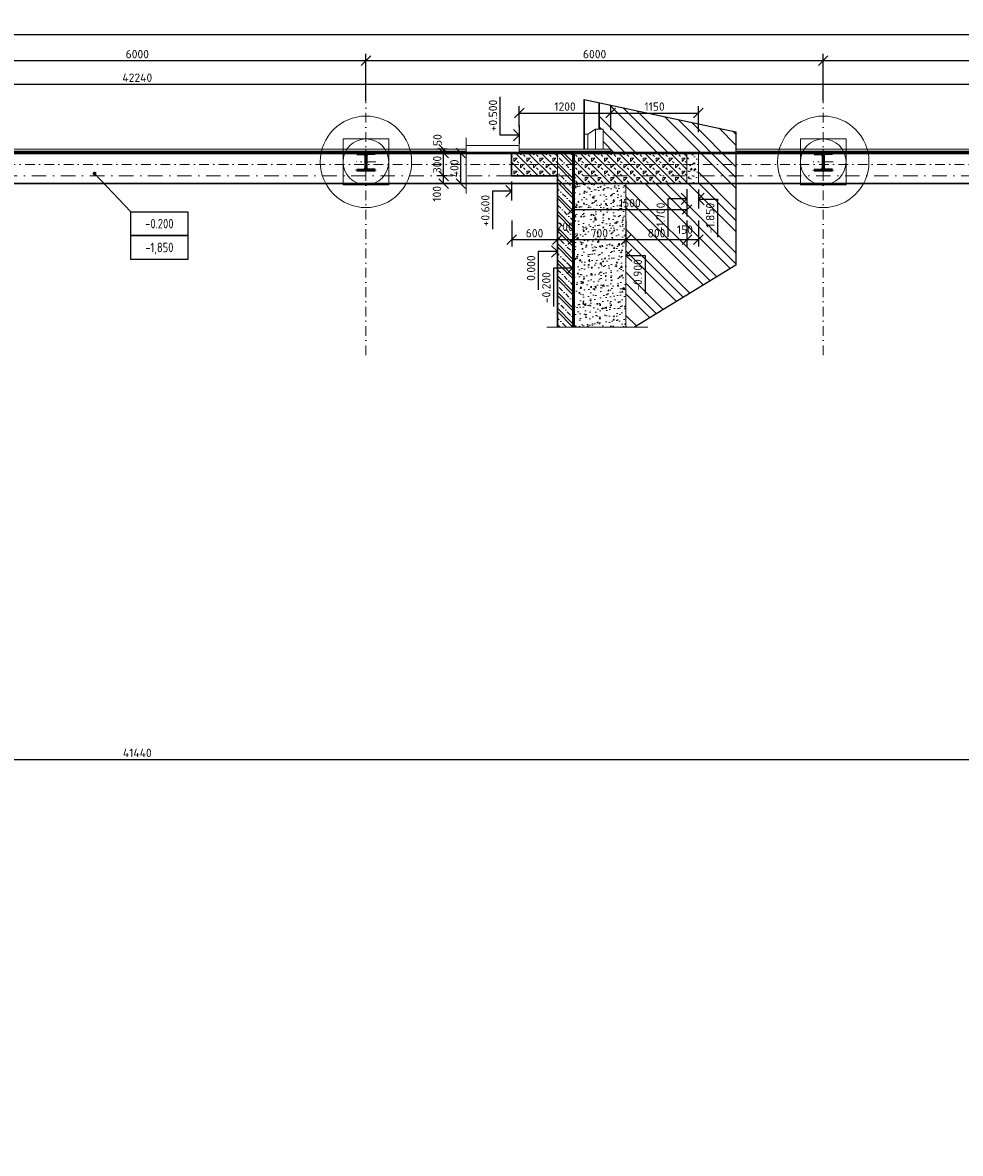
# Model space of a CAD drawing. Header units: millimetres. Extents: x -118752 to 407724, y -73278 to 155058.
# Tile 219 of 256: x 208252 to 220557, y -29450 to -14621. Entities that reach past the tile are written whole.
import ezdxf
from ezdxf.enums import TextEntityAlignment as Align

# ---------------------------------------------------------------- set-up
doc = ezdxf.new("R2010")
doc.units = ezdxf.units.MM
doc.header["$LTSCALE"] = 10
doc.linetypes.add('DASHDOT', pattern=[25.4, 12.7, -6.35, 0, -6.35])
doc.linetypes.add('IZOLACE_VODOTESNA_0.5', pattern=[30, 15, -15])
for name, color, linetype, lineweight in [('CKIZOLACE', 1, 'Continuous', 18), ('CKKOTY', 3, 'Continuous', 25), ('CKKOTY_VYS', 3, 'Continuous', 25), ('CKRASTR', 7, 'DASHDOT', 15), ('CKSTENY_REZ', 6, 'Continuous', 50), ('CSPROFILY_OSY', 1, 'DASHDOT', 18), ('CSPROFILY_REZY', 4, 'Continuous', 50), ('srafy', 7, 'Continuous', 18), ('zaklady tence', 2, 'Continuous', 15), ('základy', 5, 'Continuous', 30)]:
    doc.layers.add(name, color=color, linetype=linetype, lineweight=lineweight)
doc.styles.get("Standard").update_dxf_attribs({"font": 'isocpeur.ttf'})
doc.linetypes.add('IZOLACE_PROTIOTRESOVA', pattern='A,0.001,[219,CADKON.SHX,S=1,R=0,X=0,Y=0],-1,[219,CADKON.SHX,S=1,R=180,X=1,Y=0],-1', length=2.001)
doc.linetypes.add('PRERUSENI', pattern='A,60,[100,CADKON.SHX,S=2.5,R=0,X=0,Y=0],-10', length=70)
doc.dimstyles.new('CADKON', dxfattribs={"dimscale": 50, "dimtxt": 2.2, "dimasz": 2.5, "dimexe": 1.8, "dimexo": 5, "dimgap": 0.6, "dimtad": 1, "dimrnd": 1, "dimtxsty": 'Standard', "dimblk1": 'OBLIQUE', "dimblk2": 'OBLIQUE', "dimsah": 1, "dimcen": 2.5, "dimadec": 1, "dimazin": 2, "dimtfac": 1, "dimtdec": 4, "dimtix": 1, "dimtmove": 2, "dimatfit": 3, "dimldrblk": 'OPEN30', "dimfxl": 5, "dimfxlon": 1, "dimtolj": 1, "dimarcsym": 0})

# ---------------------------------------------------------------- blocks, each defined once
blk = doc.blocks.new('_OBLIQUE')
at = {"color": 0, "linetype": 'ByBlock'}
blk.add_line((-0.5, -0.5), (0.5, 0.5), dxfattribs=at)
blk = doc.blocks.new('*D8343')
at = {"layer": 'CKKOTY', "color": 0, "lineweight": -2}
for p, q in [((230477, -23012), (230477, -24373)), ((189037, -23732), (189037, -24373)), ((189037, -24283), (230477, -24283))]:
    blk.add_line(p, q, dxfattribs=at)
at = {"layer": 'Defpoints', "color": 0}
for p in [(230477, -22512), (189037, -23232), (230477, -24283)]:
    blk.add_point(p, dxfattribs=at)
at = {"layer": 'CKKOTY', "color": 0, "lineweight": -2, "xscale": 125, "yscale": 125, "zscale": 125, "rotation": 180}
blk.add_blockref('_OBLIQUE', (189037, -24283), dxfattribs=at)
at = {"layer": 'CKKOTY', "color": 0, "lineweight": -2, "xscale": 125, "yscale": 125, "zscale": 125}
blk.add_blockref('_OBLIQUE', (230477, -24283), dxfattribs=at)
at = {"layer": 'CKKOTY', "color": 0, "insert": (209757, -24198), "char_height": 110, "attachment_point": 5}
blk.add_mtext('\\A1;41440', dxfattribs=at)
blk = doc.blocks.new('_Open30')
at = {"color": 0, "lineweight": -2}
for p, q in [((-1, 0.27), (0, 0)), ((0, 0), (-1, -0.27)), ((0, 0), (-1, 0))]:
    blk.add_line(p, q, dxfattribs=at)
blk = doc.blocks.new('*D8349')
at = {"layer": 'CKKOTY', "color": 0, "lineweight": -2}
for p, q in [((180337, -15831), (180337, -14688)), ((180337, -14778), (230877, -14778)), ((230877, -15832), (230877, -14688))]:
    blk.add_line(p, q, dxfattribs=at)
at = {"layer": 'Defpoints', "color": 0}
for p in [(230877, -14778), (180337, -16331), (230877, -16332)]:
    blk.add_point(p, dxfattribs=at)
at = {"layer": 'CKKOTY', "color": 0, "lineweight": -2, "xscale": 125, "yscale": 125, "zscale": 125, "rotation": 180}
blk.add_blockref('_OBLIQUE', (180337, -14778), dxfattribs=at)
at = {"layer": 'CKKOTY', "color": 0, "lineweight": -2, "xscale": 125, "yscale": 125, "zscale": 125}
blk.add_blockref('_OBLIQUE', (230877, -14778), dxfattribs=at)
at = {"layer": 'CKKOTY', "color": 0, "insert": (205607, -14693), "char_height": 110, "attachment_point": 5}
blk.add_mtext('\\A1;50540', dxfattribs=at)
blk = doc.blocks.new('*D8354')
at = {"layer": 'CKKOTY', "color": 0, "lineweight": -2}
for p, q in [((206757, -15647), (206757, -15029)), ((206757, -15119), (212757, -15119)), ((212757, -15647), (212757, -15029))]:
    blk.add_line(p, q, dxfattribs=at)
at = {"layer": 'Defpoints', "color": 0}
for p in [(212757, -15119), (206757, -16147), (212757, -16147)]:
    blk.add_point(p, dxfattribs=at)
at = {"layer": 'CKKOTY', "color": 0, "lineweight": -2, "xscale": 125, "yscale": 125, "zscale": 125, "rotation": 180}
blk.add_blockref('_OBLIQUE', (206757, -15119), dxfattribs=at)
at = {"layer": 'CKKOTY', "color": 0, "lineweight": -2, "xscale": 125, "yscale": 125, "zscale": 125}
blk.add_blockref('_OBLIQUE', (212757, -15119), dxfattribs=at)
at = {"layer": 'CKKOTY', "color": 0, "insert": (209757, -15034), "char_height": 110, "attachment_point": 5}
blk.add_mtext('\\A1;6000', dxfattribs=at)
blk = doc.blocks.new('*D8355')
at = {"layer": 'CKKOTY', "color": 0, "lineweight": -2}
for p, q in [((212757, -15647), (212757, -15029)), ((212757, -15119), (218757, -15119)), ((218757, -15647), (218757, -15029))]:
    blk.add_line(p, q, dxfattribs=at)
at = {"layer": 'Defpoints', "color": 0}
for p in [(218757, -15119), (212757, -16147), (218757, -16147)]:
    blk.add_point(p, dxfattribs=at)
at = {"layer": 'CKKOTY', "color": 0, "lineweight": -2, "xscale": 125, "yscale": 125, "zscale": 125, "rotation": 180}
blk.add_blockref('_OBLIQUE', (212757, -15119), dxfattribs=at)
at = {"layer": 'CKKOTY', "color": 0, "lineweight": -2, "xscale": 125, "yscale": 125, "zscale": 125}
blk.add_blockref('_OBLIQUE', (218757, -15119), dxfattribs=at)
at = {"layer": 'CKKOTY', "color": 0, "insert": (215757, -15034), "char_height": 110, "attachment_point": 5}
blk.add_mtext('\\A1;6000', dxfattribs=at)
blk = doc.blocks.new('*D8356')
at = {"layer": 'CKKOTY', "color": 0, "lineweight": -2}
for p, q in [((218757, -15647), (218757, -15029)), ((218757, -15119), (224757, -15119)), ((224757, -15647), (224757, -15029))]:
    blk.add_line(p, q, dxfattribs=at)
at = {"layer": 'Defpoints', "color": 0}
for p in [(224757, -15119), (218757, -16147), (224757, -16147)]:
    blk.add_point(p, dxfattribs=at)
at = {"layer": 'CKKOTY', "color": 0, "lineweight": -2, "xscale": 125, "yscale": 125, "zscale": 125, "rotation": 180}
blk.add_blockref('_OBLIQUE', (218757, -15119), dxfattribs=at)
at = {"layer": 'CKKOTY', "color": 0, "lineweight": -2, "xscale": 125, "yscale": 125, "zscale": 125}
blk.add_blockref('_OBLIQUE', (224757, -15119), dxfattribs=at)
at = {"layer": 'CKKOTY', "color": 0, "insert": (221757, -15034), "char_height": 110, "attachment_point": 5}
blk.add_mtext('\\A1;6000', dxfattribs=at)
blk = doc.blocks.new('AB2DFOUND_FOOT')
blk.add_lwpolyline([(-3, -2.5), (-3, 0), (3, 0), (3, -2.5), (-3, -2.5)])
blk = doc.blocks.new('AB2DFOUND_HEAD')
blk.add_lwpolyline([(-3, 0), (-3, 2.5), (3, 2.5), (3, 0), (-3, 0)])
blk = doc.blocks.new('CK_S_EXT_HEAHEA240')
for p, q in [((-120, 115), (120, 115)), ((-120, 115), (-120, 103)), ((-120, 103), (-24.75, 103)), ((-3.75, -82), (-3.75, 82)), ((3.75, -82), (3.75, 82)), ((120, 103), (24.75, 103)), ((120, 115), (120, 103)), ((-120, -115), (-120, -103)), ((-120, -103), (-24.75, -103)), ((-120, -115), (120, -115)), ((120, -103), (24.75, -103)), ((120, -115), (120, -103))]:
    blk.add_line(p, q)
for centre, start, end in [((-24.75, 82), 0, 90), ((24.75, 82), 90, 180), ((-24.75, -82), 270, 0), ((24.75, -82), 180, 270)]:
    blk.add_arc(centre, 21, start, end)
blk = doc.blocks.new('*D9441')
at = {"layer": 'CKKOTY', "color": 0, "lineweight": -2}
for p, q in [((188637, -15678), (188637, -15338)), ((230877, -15678), (230877, -15338)), ((188637, -15428), (230877, -15428))]:
    blk.add_line(p, q, dxfattribs=at)
at = {"layer": 'Defpoints', "color": 0}
for p in [(230877, -15428), (188637, -16332), (230877, -16332)]:
    blk.add_point(p, dxfattribs=at)
at = {"layer": 'CKKOTY', "color": 0, "lineweight": -2, "xscale": 125, "yscale": 125, "zscale": 125, "rotation": 180}
blk.add_blockref('_OBLIQUE', (188637, -15428), dxfattribs=at)
at = {"layer": 'CKKOTY', "color": 0, "lineweight": -2, "xscale": 125, "yscale": 125, "zscale": 125}
blk.add_blockref('_OBLIQUE', (230877, -15428), dxfattribs=at)
at = {"layer": 'CKKOTY', "color": 0, "insert": (209757, -15343), "char_height": 110, "attachment_point": 5}
blk.add_mtext('\\A1;42240', dxfattribs=at)
blk = doc.blocks.new('*U9445')
at = {"color": 0, "linetype": 'ByBlock', "lineweight": -2}
blk.add_lwpolyline([(-1.5, 1.5), (0, 0), (1.5, 1.5), (0, 0), (0, 5), (10, 5)], dxfattribs=at)
blk = doc.blocks.new('*U9446')
at = {"color": 0, "linetype": 'ByBlock', "lineweight": -2}
blk.add_lwpolyline([(-1.5, 1.5), (0, 0), (1.5, 1.5), (0, 0), (0, 5), (10, 5)], dxfattribs=at)
blk = doc.blocks.new('*U9447')
at = {"color": 0, "linetype": 'ByBlock', "lineweight": -2}
blk.add_lwpolyline([(-1.5, 1.5), (0, 0), (1.5, 1.5), (0, 0), (0, 5), (10, 5)], dxfattribs=at)
blk = doc.blocks.new('*U9448')
at = {"color": 0, "linetype": 'ByBlock', "lineweight": -2}
blk.add_lwpolyline([(-1.5, 1.5), (0, 0), (1.5, 1.5), (0, 0), (0, 5), (10, 5)], dxfattribs=at)
blk = doc.blocks.new('*U9449')
at = {"color": 0, "linetype": 'ByBlock', "lineweight": -2}
blk.add_lwpolyline([(-1.5, -1.5), (0, 0), (1.5, -1.5), (0, 0), (0, -5), (10, -5)], dxfattribs=at)
blk = doc.blocks.new('*U9450')
at = {"color": 0, "linetype": 'ByBlock', "lineweight": -2}
blk.add_lwpolyline([(-1.5, -1.5), (0, 0), (1.5, -1.5), (0, 0), (0, -5), (10, -5)], dxfattribs=at)
blk = doc.blocks.new('*U9451')
at = {"color": 0, "linetype": 'ByBlock', "lineweight": -2}
blk.add_lwpolyline([(-1.5, 1.5), (0, 0), (1.5, 1.5), (0, 0), (0, 5), (10, 5)], dxfattribs=at)
blk = doc.blocks.new('*D9452')
at = {"layer": 'CKKOTY', "color": 0, "lineweight": -2}
for p, q in [((214669, -17217), (214669, -17557)), ((215269, -17217), (215269, -17557)), ((214669, -17467), (215269, -17467))]:
    blk.add_line(p, q, dxfattribs=at)
at = {"layer": 'Defpoints', "color": 0}
for p in [(214669, -16632), (215269, -16632), (215269, -17467)]:
    blk.add_point(p, dxfattribs=at)
at = {"layer": 'CKKOTY', "color": 0, "lineweight": -2, "xscale": 125, "yscale": 125, "zscale": 125, "rotation": 180}
blk.add_blockref('_OBLIQUE', (214669, -17467), dxfattribs=at)
at = {"layer": 'CKKOTY', "color": 0, "lineweight": -2, "xscale": 125, "yscale": 125, "zscale": 125}
blk.add_blockref('_OBLIQUE', (215269, -17467), dxfattribs=at)
at = {"layer": 'CKKOTY', "color": 0, "insert": (214969, -17382), "char_height": 110, "attachment_point": 5}
blk.add_mtext('\\A1;600', dxfattribs=at)
blk = doc.blocks.new('*D9453')
at = {"layer": 'CKKOTY', "color": 0, "lineweight": -2}
for p, q in [((215269, -17217), (215269, -17557)), ((215469, -17217), (215469, -17557)), ((215269, -17467), (215469, -17467))]:
    blk.add_line(p, q, dxfattribs=at)
at = {"layer": 'Defpoints', "color": 0}
for p in [(215469, -16332), (215269, -16632), (215469, -17467)]:
    blk.add_point(p, dxfattribs=at)
at = {"layer": 'CKKOTY', "color": 0, "lineweight": -2, "xscale": 125, "yscale": 125, "zscale": 125, "rotation": 180}
blk.add_blockref('_OBLIQUE', (215269, -17467), dxfattribs=at)
at = {"layer": 'CKKOTY', "color": 0, "lineweight": -2, "xscale": 125, "yscale": 125, "zscale": 125}
blk.add_blockref('_OBLIQUE', (215469, -17467), dxfattribs=at)
at = {"layer": 'CKKOTY', "color": 0, "insert": (215370, -17298), "char_height": 110, "attachment_point": 5}
blk.add_mtext('\\A1;200', dxfattribs=at)
blk = doc.blocks.new('*D9454')
at = {"layer": 'CKKOTY', "color": 0, "lineweight": -2}
for p, q in [((215469, -17217), (215469, -17557)), ((216169, -17217), (216169, -17557)), ((215469, -17467), (216169, -17467))]:
    blk.add_line(p, q, dxfattribs=at)
at = {"layer": 'Defpoints', "color": 0}
for p in [(215469, -16332), (216169, -16732), (216169, -17467)]:
    blk.add_point(p, dxfattribs=at)
at = {"layer": 'CKKOTY', "color": 0, "lineweight": -2, "xscale": 125, "yscale": 125, "zscale": 125, "rotation": 180}
blk.add_blockref('_OBLIQUE', (215469, -17467), dxfattribs=at)
at = {"layer": 'CKKOTY', "color": 0, "lineweight": -2, "xscale": 125, "yscale": 125, "zscale": 125}
blk.add_blockref('_OBLIQUE', (216169, -17467), dxfattribs=at)
at = {"layer": 'CKKOTY', "color": 0, "insert": (215819, -17382), "char_height": 110, "attachment_point": 5}
blk.add_mtext('\\A1;700', dxfattribs=at)
blk = doc.blocks.new('*D9455')
at = {"layer": 'CKKOTY', "color": 0, "lineweight": -2}
for p, q in [((216169, -17217), (216169, -17557)), ((216969, -17217), (216969, -17557)), ((216169, -17467), (216969, -17467))]:
    blk.add_line(p, q, dxfattribs=at)
at = {"layer": 'Defpoints', "color": 0}
for p in [(216169, -16732), (216969, -16732), (216969, -17467)]:
    blk.add_point(p, dxfattribs=at)
at = {"layer": 'CKKOTY', "color": 0, "lineweight": -2, "xscale": 125, "yscale": 125, "zscale": 125, "rotation": 180}
blk.add_blockref('_OBLIQUE', (216169, -17467), dxfattribs=at)
at = {"layer": 'CKKOTY', "color": 0, "lineweight": -2, "xscale": 125, "yscale": 125, "zscale": 125}
blk.add_blockref('_OBLIQUE', (216969, -17467), dxfattribs=at)
at = {"layer": 'CKKOTY', "color": 0, "insert": (216569, -17382), "char_height": 110, "attachment_point": 5}
blk.add_mtext('\\A1;800', dxfattribs=at)
blk = doc.blocks.new('*D9456')
at = {"layer": 'CKKOTY', "color": 0, "lineweight": -2}
for p, q in [((216969, -17217), (216969, -17557)), ((217119, -17217), (217119, -17557)), ((216969, -17467), (217119, -17467))]:
    blk.add_line(p, q, dxfattribs=at)
at = {"layer": 'Defpoints', "color": 0}
for p in [(216969, -16732), (217119, -16732), (217119, -17467)]:
    blk.add_point(p, dxfattribs=at)
at = {"layer": 'CKKOTY', "color": 0, "lineweight": -2, "xscale": 125, "yscale": 125, "zscale": 125, "rotation": 180}
blk.add_blockref('_OBLIQUE', (216969, -17467), dxfattribs=at)
at = {"layer": 'CKKOTY', "color": 0, "lineweight": -2, "xscale": 125, "yscale": 125, "zscale": 125}
blk.add_blockref('_OBLIQUE', (217119, -17467), dxfattribs=at)
at = {"layer": 'CKKOTY', "color": 0, "insert": (216942, -17336), "char_height": 110, "attachment_point": 5}
blk.add_mtext('\\A1;150', dxfattribs=at)
blk = doc.blocks.new('*D9464')
at = {"layer": 'CKKOTY', "color": 0, "lineweight": -2}
for p, q in [((215469, -16982), (215469, -17162)), ((216969, -16982), (216969, -17162)), ((215469, -17072), (216969, -17072))]:
    blk.add_line(p, q, dxfattribs=at)
at = {"layer": 'Defpoints', "color": 0}
for p in [(215469, -16732), (216969, -16732), (216969, -17072)]:
    blk.add_point(p, dxfattribs=at)
at = {"layer": 'CKKOTY', "color": 0, "lineweight": -2, "xscale": 125, "yscale": 125, "zscale": 125, "rotation": 180}
blk.add_blockref('_OBLIQUE', (215469, -17072), dxfattribs=at)
at = {"layer": 'CKKOTY', "color": 0, "lineweight": -2, "xscale": 125, "yscale": 125, "zscale": 125}
blk.add_blockref('_OBLIQUE', (216969, -17072), dxfattribs=at)
at = {"layer": 'CKKOTY', "color": 0, "insert": (216219, -16987), "char_height": 110, "attachment_point": 5}
blk.add_mtext('\\A1;1500', dxfattribs=at)
blk = doc.blocks.new('*D9465')
at = {"layer": 'CKKOTY', "color": 0, "lineweight": -2}
for p, q in [((214769, -15982), (214769, -15717)), ((215969, -16032), (215969, -15717)), ((214769, -15807), (215969, -15807))]:
    blk.add_line(p, q, dxfattribs=at)
at = {"layer": 'Defpoints', "color": 0}
for p in [(215969, -15807), (214769, -16232), (215969, -16282)]:
    blk.add_point(p, dxfattribs=at)
at = {"layer": 'CKKOTY', "color": 0, "lineweight": -2, "xscale": 125, "yscale": 125, "zscale": 125, "rotation": 180}
blk.add_blockref('_OBLIQUE', (214769, -15807), dxfattribs=at)
at = {"layer": 'CKKOTY', "color": 0, "lineweight": -2, "xscale": 125, "yscale": 125, "zscale": 125}
blk.add_blockref('_OBLIQUE', (215969, -15807), dxfattribs=at)
at = {"layer": 'CKKOTY', "color": 0, "insert": (215369, -15722), "char_height": 110, "attachment_point": 5}
blk.add_mtext('\\A1;1200', dxfattribs=at)
blk = doc.blocks.new('*D9466')
at = {"layer": 'CKKOTY', "color": 0, "lineweight": -2}
for p, q in [((215969, -16032), (215969, -15717)), ((217119, -16057), (217119, -15717)), ((215969, -15807), (217119, -15807))]:
    blk.add_line(p, q, dxfattribs=at)
at = {"layer": 'Defpoints', "color": 0}
for p in [(217119, -15807), (215969, -16282), (217119, -16332)]:
    blk.add_point(p, dxfattribs=at)
at = {"layer": 'CKKOTY', "color": 0, "lineweight": -2, "xscale": 125, "yscale": 125, "zscale": 125, "rotation": 180}
blk.add_blockref('_OBLIQUE', (215969, -15807), dxfattribs=at)
at = {"layer": 'CKKOTY', "color": 0, "lineweight": -2, "xscale": 125, "yscale": 125, "zscale": 125}
blk.add_blockref('_OBLIQUE', (217119, -15807), dxfattribs=at)
at = {"layer": 'CKKOTY', "color": 0, "insert": (216544, -15722), "char_height": 110, "attachment_point": 5}
blk.add_mtext('\\A1;1150', dxfattribs=at)
blk = doc.blocks.new('*D9487')
at = {"layer": 'CKKOTY', "color": 0, "lineweight": -2}
for p, q in [((213824, -16632), (213686, -16632)), ((213824, -16732), (213686, -16732)), ((213776, -16732), (213776, -16632))]:
    blk.add_line(p, q, dxfattribs=at)
at = {"layer": 'Defpoints', "color": 0}
for p in [(213776, -16632), (214074, -16632), (214074, -16732)]:
    blk.add_point(p, dxfattribs=at)
at = {"layer": 'CKKOTY', "color": 0, "lineweight": -2, "xscale": 125, "yscale": 125, "zscale": 125}
for p, rotation in [((213776, -16632), 90), ((213776, -16732), 270)]:
    blk.add_blockref('_OBLIQUE', p, dxfattribs=dict(at, rotation=rotation))
at = {"layer": 'CKKOTY', "color": 0, "insert": (213688, -16866), "char_height": 110, "attachment_point": 5, "rotation": 90}
blk.add_mtext('\\A1;100', dxfattribs=at)
blk = doc.blocks.new('*D9488')
at = {"layer": 'CKKOTY', "color": 0, "lineweight": -2}
for p, q in [((213824, -16332), (213686, -16332)), ((213776, -16632), (213776, -16332)), ((213824, -16632), (213686, -16632))]:
    blk.add_line(p, q, dxfattribs=at)
at = {"layer": 'Defpoints', "color": 0}
for p in [(213776, -16332), (214074, -16332), (214074, -16632)]:
    blk.add_point(p, dxfattribs=at)
at = {"layer": 'CKKOTY', "color": 0, "lineweight": -2, "xscale": 125, "yscale": 125, "zscale": 125}
for p, rotation in [((213776, -16332), 90), ((213776, -16632), 270)]:
    blk.add_blockref('_OBLIQUE', p, dxfattribs=dict(at, rotation=rotation))
at = {"layer": 'CKKOTY', "color": 0, "insert": (213691, -16482), "char_height": 110, "attachment_point": 5, "rotation": 90}
blk.add_mtext('\\A1;300', dxfattribs=at)
blk = doc.blocks.new('*D9489')
at = {"layer": 'CKKOTY', "color": 0, "lineweight": -2}
for p, q in [((213824, -16282), (213686, -16282)), ((213776, -16332), (213776, -16282)), ((213824, -16332), (213686, -16332))]:
    blk.add_line(p, q, dxfattribs=at)
at = {"layer": 'Defpoints', "color": 0}
for p in [(213776, -16282), (214074, -16282), (214074, -16332)]:
    blk.add_point(p, dxfattribs=at)
at = {"layer": 'CKKOTY', "color": 0, "lineweight": -2, "xscale": 125, "yscale": 125, "zscale": 125}
for p, rotation in [((213776, -16282), 270), ((213776, -16332), 90)]:
    blk.add_blockref('_OBLIQUE', p, dxfattribs=dict(at, rotation=rotation))
at = {"layer": 'CKKOTY', "color": 0, "insert": (213695, -16161), "char_height": 110, "attachment_point": 5, "rotation": 90}
blk.add_mtext('\\A1;50', dxfattribs=at)
blk = doc.blocks.new('*D9490')
at = {"layer": 'CKKOTY', "color": 0, "lineweight": -2}
for p, q in [((213824, -16332), (213912, -16332)), ((214002, -16732), (214002, -16332)), ((213824, -16732), (213912, -16732))]:
    blk.add_line(p, q, dxfattribs=at)
at = {"layer": 'Defpoints', "color": 0}
for p in [(214002, -16332), (214074, -16332), (214074, -16732)]:
    blk.add_point(p, dxfattribs=at)
at = {"layer": 'CKKOTY', "color": 0, "lineweight": -2, "xscale": 125, "yscale": 125, "zscale": 125}
for p, rotation in [((214002, -16332), 90), ((214002, -16732), 270)]:
    blk.add_blockref('_OBLIQUE', p, dxfattribs=dict(at, rotation=rotation))
at = {"layer": 'CKKOTY', "color": 0, "insert": (213917, -16532), "char_height": 110, "attachment_point": 5, "rotation": 90}
blk.add_mtext('\\A1;400', dxfattribs=at)

msp = doc.modelspace()

# ---------------------------------------------------------------- hatches: boundary and pattern name
at = {"layer": 'srafy'}
h = msp.add_hatch(dxfattribs=at)
h.set_pattern_fill('ZEM_PUVODNI', color=256, scale=100, angle=90, style=0)
h.set_pattern_definition([(135, (0, 0), (-282.8427, -282.8427), []), (135, (9e-15, 141.42), (-282.8427, -282.8427), []), (135, (2e-14, 282.84), (-282.8427, -282.8427), [])])
h.paths.add_polyline_path([(216168.641, -18614.745), (216280.923, -18614.745), (217611.782, -17800.074), (217611.782, -16731.562), (217118.641, -16731.562), (216968.641, -16731.562), (216168.641, -16731.562)])
h.paths.add_polyline_path([(217118.641, -16731.562), (217611.782, -16731.562), (217611.782, -16631.562), (217118.641, -16631.562)])
h.paths.add_polyline_path([(217118.641, -16631.562), (217611.782, -16631.562), (217611.782, -16481.562), (217118.641, -16481.562)])
h.paths.add_polyline_path([(217118.641, -16481.562), (217611.782, -16481.562), (217611.782, -16331.562), (217118.641, -16331.562)])
h.paths.add_polyline_path([(217118.641, -16331.562), (217611.782, -16331.562), (217611.782, -16306.562), (217611.782, -16281.562), (217611.782, -16053.322), (215818.641, -15671.615), (215818.641, -16019.621), (215868.641, -16019.621), (215868.641, -16281.562), (215968.641, -16281.562), (215968.641, -16306.562), (215968.641, -16331.562), (216968.641, -16331.562)])
h.paths.add_polyline_path([(217118.641, -16331.562), (216968.641, -16331.562), (215968.641, -16331.562)], flags=16)
h.paths.add_polyline_path([(216821.182, -17253.456), (217063.182, -17253.456), (217063.182, -17418.456), (216821.182, -17418.456)], flags=24)
h.paths.add_polyline_path([(216715.308, -17402.689), (216531.974, -17402.689), (216531.974, -16955.355), (216715.308, -16955.355)], flags=24)
h.paths.add_polyline_path([(216209.141, -17299.754), (216528.141, -17299.754), (216528.141, -17464.754), (216209.141, -17464.754)], flags=24)
h.paths.add_polyline_path([(216168.641, -16904.283), (216378.141, -16904.283), (216378.141, -17069.283), (216168.641, -17069.283)], flags=24)
h.paths.add_polyline_path([(217365.308, -17406.181), (217181.974, -17406.181), (217181.974, -16958.847), (217365.308, -16958.847)], flags=24)
at = {"layer": 'srafy', "transparency": 33554661}
h = msp.add_hatch(dxfattribs=at)
h.set_pattern_fill('BETON-PERLITBETON', color=256, scale=30, angle=90, style=0)
h.set_pattern_definition([(135, (0, 0), (-84.852814, -84.852814), []), (135, (5e-15, 84.85), (-84.852814, -84.852814), [30, -90]), (225, (-21.21, 148.49), (84.852814, -84.852814), [60, -60]), (90, (-63.64, 106.07), (-84.852814, 84.852814), [42.42641, -127.27922]), (180, (-21.21, 148.49), (-84.852814, -84.852814), [42.42641, -127.27922])])
h.paths.add_polyline_path([(215268.641, -16631.562), (215268.641, -16481.562), (214668.641, -16481.562), (214668.641, -16631.562)])
h.paths.add_polyline_path([(215268.641, -16481.562), (215268.641, -16331.562), (214668.641, -16331.562), (214668.641, -16481.562)])
h.paths.add_polyline_path([(215468.641, -16631.562), (216968.641, -16631.562), (216968.641, -16481.562), (215468.641, -16481.562)])
h.paths.add_polyline_path([(215468.641, -16631.562), (216968.641, -16631.562), (216968.641, -16731.562), (215468.641, -16731.562)])
h.paths.add_polyline_path([(215468.641, -16481.562), (216968.641, -16481.562), (216968.641, -16331.562), (215468.641, -16331.562)])
h = msp.add_hatch(dxfattribs=at)
h.set_pattern_fill('BETON-ZELEZOBETON', color=256, scale=30, angle=90, style=0)
h.set_pattern_definition([(135, (0, 0), (-106.06602, -106.06602), []), (135, (3e-15, 42.43), (-106.06602, -106.06602), []), (135, (8e-15, 127.28), (-148.49242, -63.63961), [60, -30, 0, -30])])
h.paths.add_polyline_path([(215268.641, -16731.562), (215268.641, -17623.154), (215268.641, -17842.01), (215468.641, -17842.01), (215468.641, -16731.562)])
h.paths.add_polyline_path([(215268.641, -16481.562), (215268.641, -16631.562), (215468.641, -16631.562), (215468.641, -16481.562)])
h.paths.add_polyline_path([(215468.641, -16731.562), (215468.641, -16631.562), (215268.641, -16631.562), (215268.641, -16731.562)])
h.paths.add_polyline_path([(215468.641, -16481.562), (215468.641, -16331.562), (215268.641, -16331.562), (215268.641, -16481.562)])
h.paths.add_polyline_path([(215268.641, -17842.01), (215268.641, -18614.745), (215468.641, -18614.745), (215468.641, -17842.01)])
h.paths.add_polyline_path([(215237.958, -17215.413), (215501.958, -17215.413), (215501.958, -17380.413), (215237.958, -17380.413)], flags=24)
at = {"layer": 'srafy'}
h = msp.add_hatch(dxfattribs=at)
h.set_pattern_fill('AR-CONC', color=256, style=0)
h.set_pattern_definition([(50, (0, 0), (182.18467, -15.93909), [19.05, -209.55]), (355, (0, 0), (-35.24283, 191.05664), [15.24, -167.64]), (100.451, (15.18, -1.33), (146.9425, 175.11669), [16.19, -178.09]), (46.1842, (0, 50.8), (271.07904, -42.04233), [28.575, -314.325]), (96.6356, (22.6, 47.3), (237.40423, 247.42556), [24.285, -267.135]), (351.184, (0, 50.8), (237.4046, 247.4251), [22.86, -251.46]), (21, (25.4, 38.1), (151.61488, -102.26552), [19.05, -209.55]), (326, (25.4, 38.1), (61.80203, 184.18797), [15.24, -167.64]), (71.4514, (38.03, 29.58), (213.41649, 81.92286), [16.19, -178.09]), (37.5, (0, 0), (3.088603, 84.555039), [0, -165.608, 0, -170.18, 0, -168.275]), (7.5, (0, 0), (66.819663, 100.180575), [0, -97.028, 0, -161.798, 0, -64.135]), (327.5, (-56.64, 0), (135.590595, -5.728744), [0, -63.5, 0, -198.12, 0, -262.89]), (317.5, (-82.04, 0), (148.12918, 25.42649), [0, -82.55, 0, -131.572, 0, -186.69])])
h.paths.add_polyline_path([(216968.641, -16331.562), (217118.641, -16331.562), (217118.641, -16731.562), (216968.641, -16731.562)])
h = msp.add_hatch(dxfattribs=at)
h.set_pattern_fill('AR-CONC', color=256, style=0)
h.set_pattern_definition([(50, (0, 0), (182.18467, -15.93909), [19.05, -209.55]), (355, (0, 0), (-35.24283, 191.05664), [15.24, -167.64]), (100.451, (15.18, -1.33), (146.9425, 175.11669), [16.19, -178.09]), (46.1842, (0, 50.8), (271.07904, -42.04233), [28.575, -314.325]), (96.6356, (22.6, 47.3), (237.40423, 247.42556), [24.285, -267.135]), (351.184, (0, 50.8), (237.4046, 247.4251), [22.86, -251.46]), (21, (25.4, 38.1), (151.61488, -102.26552), [19.05, -209.55]), (326, (25.4, 38.1), (61.80203, 184.18797), [15.24, -167.64]), (71.4514, (38.03, 29.58), (213.41649, 81.92286), [16.19, -178.09]), (37.5, (0, 0), (3.088603, 84.555039), [0, -165.608, 0, -170.18, 0, -168.275]), (7.5, (0, 0), (66.819663, 100.180575), [0, -97.028, 0, -161.798, 0, -64.135]), (-32.5, (-56.64, 0), (135.590595, -5.728744), [0, -63.5, 0, -198.12, 0, -262.89]), (-42.5, (-82.04, 0), (148.12918, 25.42649), [0, -82.55, 0, -131.572, 0, -186.69])])
h.paths.add_polyline_path([(215493.641, -18614.745), (215768.641, -18614.745), (215768.641, -17673.154), (215768.641, -16731.562), (215468.641, -16731.562), (215468.641, -17842.01), (215468.641, -18614.745), (215481.141, -18614.745)])
h.paths.add_polyline_path([(215237.958, -17215.413), (215501.958, -17215.413), (215501.958, -17380.413), (215237.958, -17380.413)], flags=24)
h.paths.add_polyline_path([(215486.641, -17299.754), (215750.641, -17299.754), (215750.641, -17464.754), (215486.641, -17464.754)], flags=24)
h.paths.add_polyline_path([(215768.641, -16731.562), (216168.641, -16731.562), (216168.641, -18614.745), (215768.641, -18614.745)], flags=0)

# ---------------------------------------------------------------- linework, layer by layer
at = {"layer": 'CKIZOLACE'}
for p, q in [((214073.949, -16281.562), (188586.708, -16281.562)), ((214768.641, -16281.562), (215968.641, -16281.562)), ((215968.641, -16281.562), (215968.641, -16331.562)), ((230926.708, -16281.562), (217611.782, -16281.562)), ((215493.641, -18614.745), (215493.641, -16331.562))]:
    msp.add_line(p, q, dxfattribs=at)
at = {"layer": 'CKIZOLACE', "linetype": 'IZOLACE_PROTIOTRESOVA', "ltscale": 2.5}
for points in [[(214073.949, -16306.562), (188611.708, -16306.562), (188611.708, -38656.562), (213786.708, -38656.562)], [(214768.641, -16306.562), (215968.641, -16306.562)], [(230901.708, -29090.197), (230901.708, -16306.562), (217611.782, -16306.562)]]:
    msp.add_lwpolyline(points, dxfattribs=at)
at = {"layer": 'CKIZOLACE', "linetype": 'IZOLACE_VODOTESNA_0.5'}
msp.add_lwpolyline([(215481.141, -18614.745, 25, 25, 0), (215481.141, -16331.562, 0, 0, 0)], format="xyseb", dxfattribs=at)
at = {"layer": 'CKKOTY_VYS'}
for p, q in [((214768.641, -15970.834), (214768.641, -16220.834)), ((214668.641, -16704.99), (214668.641, -16954.99)), ((216968.641, -16806.022), (216968.641, -17056.022)), ((217118.641, -16809.514), (217118.641, -17059.514)), ((215268.641, -17498.154), (215268.641, -17748.154))]:
    msp.add_line(p, q, dxfattribs=at)
at = {"layer": 'CKRASTR'}
for p, q in [((212756.708, -18981.562), (212756.708, -15481.562)), ((218756.708, -18981.562), (218756.708, -15481.562)), ((178553.781, -16481.562), (231756.708, -16481.562))]:
    msp.add_line(p, q, dxfattribs=at)
at = {"layer": 'CKRASTR', "linetype": 'PRERUSENI'}
for p, q in [((214073.949, -16130.256), (214073.949, -16862.431)), ((215130.156, -18614.745), (216457.637, -18614.745))]:
    msp.add_line(p, q, dxfattribs=at)
at = {"layer": 'CKSTENY_REZ'}
msp.add_line((230876.708, -16331.562), (188636.708, -16331.562), dxfattribs=at)
at = {"layer": 'CSPROFILY_OSY'}
for p, q in [((212756.708, -16286.562), (212756.708, -16571.562)), ((218756.708, -16286.562), (218756.708, -16571.562)), ((212886.708, -16446.562), (212626.708, -16446.562)), ((218886.708, -16446.562), (218626.708, -16446.562))]:
    msp.add_line(p, q, dxfattribs=at)
at = {"layer": 'Defpoints'}
for p, q in [((215618.641, -15629.041), (217611.782, -16053.322)), ((217611.782, -16053.322), (217611.782, -17800.074)), ((217611.782, -17800.074), (216280.923, -18614.745))]:
    msp.add_line(p, q, dxfattribs=at)
at = {"layer": 'zaklady tence'}
for p, q in [((215668.641, -16081.562), (215768.641, -16019.621)), ((215768.641, -16019.621), (215768.641, -16281.562)), ((215768.641, -16019.621), (215868.641, -16019.621)), ((215868.641, -16019.621), (215868.641, -16281.562)), ((214768.641, -16231.562), (214073.949, -16231.562)), ((214768.641, -16331.562), (214768.641, -16231.562)), ((215268.641, -16631.562), (215268.641, -16331.562)), ((215468.641, -16331.562), (215468.641, -18614.745)), ((216968.641, -16731.562), (216968.641, -16331.562)), ((217118.641, -16731.562), (217118.641, -16331.562)), ((216168.641, -16731.562), (216168.641, -18614.745))]:
    msp.add_line(p, q, dxfattribs=at)
at = {"layer": 'zaklady tence', "linetype": 'DASHDOT', "ltscale": 1.5}
msp.add_line((188936.708, -16631.562), (230576.708, -16631.562), dxfattribs=at)
at = {"layer": 'zaklady tence'}
for points in [[(212456.708, -16146.562), (213056.708, -16146.562), (213056.708, -16746.562), (212456.708, -16746.562)], [(215618.641, -16281.562), (215668.641, -16281.562), (215668.641, -16081.562), (215618.641, -16081.562)], [(218456.708, -16146.562), (219056.708, -16146.562), (219056.708, -16746.562), (218456.708, -16746.562)], [(216968.641, -16331.562), (217118.641, -16331.562), (217118.641, -16731.562), (216968.641, -16731.562)]]:
    msp.add_lwpolyline(points, close=True, dxfattribs=at)
for centre, radius in [((212756.708, -16446.562), 600), ((218756.708, -16446.562), 600), ((212756.708, -16446.562), 300), ((218756.708, -16446.562), 300)]:
    msp.add_circle(centre, radius, dxfattribs=at)
at = {"layer": 'základy'}
for p, q in [((215618.641, -16281.562), (215618.641, -15629.041)), ((215818.641, -16019.621), (215818.641, -15671.615)), ((188636.708, -16331.562), (230876.708, -16331.562)), ((214668.641, -16631.562), (214668.641, -16331.562)), ((189036.708, -16731.562), (230476.708, -16731.562)), ((215268.641, -16631.562), (214668.641, -16631.562)), ((215268.641, -16631.562), (215268.641, -18614.745))]:
    msp.add_line(p, q, dxfattribs=at)

# ---------------------------------------------------------------- block references
at = {"layer": 'CKKOTY_VYS'}
ref = msp.add_blockref('*U9451', (214768.641, -16095.834), dxfattribs=dict(at, xscale=50, yscale=50, zscale=50, rotation=90))
ref.add_attrib('Výška', '+0.500', (214478.641, -16045.834), dxfattribs={"layer": '0', "color": 0, "linetype": 'ByBlock', "lineweight": -2, "height": 110, "rotation": 90})
ref = msp.add_blockref('*U9447', (214668.641, -16829.99), dxfattribs=dict(at, xscale=-50, yscale=50, zscale=50, rotation=90))
ref.add_attrib('Výška', '+0.600', dxfattribs={"layer": '0', "color": 0, "linetype": 'ByBlock', "lineweight": -2, "height": 110, "rotation": 90}).set_placement((214378.641, -16879.99), align=Align.RIGHT)
ref = msp.add_blockref('*U9445', (216968.641, -16931.022), dxfattribs=dict(at, xscale=-50, yscale=50, zscale=50, rotation=90))
ref.add_attrib('Výška', '-1.700', dxfattribs={"layer": '0', "color": 0, "linetype": 'ByBlock', "lineweight": -2, "height": 110, "rotation": 90}).set_placement((216678.641, -16981.022), align=Align.RIGHT)
ref = msp.add_blockref('*U9449', (217118.641, -16934.514), dxfattribs=dict(at, xscale=-50, yscale=50, zscale=50, rotation=90))
ref.add_attrib('Výška', '-1.850', dxfattribs={"layer": '0', "color": 0, "linetype": 'ByBlock', "lineweight": -2, "height": 110, "rotation": 90}).set_placement((217328.641, -16984.514), align=Align.RIGHT)
ref = msp.add_blockref('AB2DFOUND_HEAD', (210046.517, -17413.082), dxfattribs=dict(at, xscale=125, yscale=125, zscale=125))
ref.add_attrib('HEIGHT', '-0.200', dxfattribs={"height": 125, "width": 0.8}).set_placement((210046.517, -17256.832), align=Align.MIDDLE_CENTER)
ref = msp.add_blockref('AB2DFOUND_FOOT', (210046.517, -17413.082), dxfattribs=dict(at, xscale=125, yscale=125, zscale=125))
ref.add_attrib('HEIGHT', '-1,850', dxfattribs={"height": 125, "width": 0.8}).set_placement((210046.517, -17569.332), align=Align.MIDDLE_CENTER)
ref = msp.add_blockref('*U9446', (215268.641, -17623.154), dxfattribs=dict(at, xscale=-50, yscale=50, zscale=50, rotation=90))
ref.add_attrib('Výška', '0.000', dxfattribs={"layer": '0', "color": 0, "linetype": 'ByBlock', "lineweight": -2, "height": 110, "rotation": 90}).set_placement((214978.641, -17673.154), align=Align.RIGHT)
ref = msp.add_blockref('*U9450', (216168.641, -17673.154), dxfattribs=dict(at, xscale=-50, yscale=50, zscale=50, rotation=89.99999999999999))
ref.add_attrib('Výška', '-0.900', dxfattribs={"layer": '0', "color": 0, "linetype": 'ByBlock', "lineweight": -2, "height": 110, "rotation": 90}).set_placement((216378.641, -17723.154), align=Align.RIGHT)
ref = msp.add_blockref('*U9448', (215468.641, -17842.01), dxfattribs=dict(at, xscale=-50, yscale=50, zscale=50, rotation=89.99999999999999))
ref.add_attrib('Výška', '-0.200', dxfattribs={"layer": '0', "color": 0, "linetype": 'ByBlock', "lineweight": -2, "height": 110, "rotation": 90}).set_placement((215178.641, -17892.01), align=Align.RIGHT)
at = {"layer": 'CSPROFILY_REZY', "rotation": 180}
for p in [(212756.708, -16446.562), (218756.708, -16446.562)]:
    msp.add_blockref('CK_S_EXT_HEAHEA240', p, dxfattribs=at)

# ---------------------------------------------------------------- dimensions: what is measured, and where the dimension line sits
at = {"layer": 'CKKOTY'}
for base, p1, p2, override, picture, middle in [((230876.708, -14778.073), (180337.343, -16331.33), (230876.708, -16331.562), {"dimscale": 50, "dimexo": 10, "dimdec": 0, "dimrnd": 5, "dimfxl": 1, "dimfxlon": 0}, '*D8349', (205607.025, -14693.073)), ((212756.708, -15118.836), (206756.708, -16146.562), (212756.708, -16146.562), {"dimscale": 50, "dimexo": 10, "dimdec": 0, "dimrnd": 5, "dimtmove": 2, "dimfxl": 1, "dimfxlon": 0}, '*D8354', (209756.708, -15033.836)), ((218756.708, -15118.836), (212756.708, -16146.562), (218756.708, -16146.562), {"dimscale": 50, "dimexo": 10, "dimdec": 0, "dimrnd": 5, "dimtmove": 2, "dimfxl": 1, "dimfxlon": 0}, '*D8355', (215756.708, -15033.836)), ((224756.708, -15118.836), (218756.708, -16146.562), (224756.708, -16146.562), {"dimscale": 50, "dimexo": 10, "dimdec": 0, "dimrnd": 5, "dimtmove": 2, "dimfxl": 1, "dimfxlon": 0}, '*D8356', (221756.708, -15033.836)), ((230876.708, -15427.559), (188636.708, -16331.562), (230876.708, -16331.562), {"dimtmove": 2}, '*D9441', (209756.708, -15342.559)), ((217118.641, -15807.073), (215968.641, -16281.562), (217118.641, -16331.562), {"dimtmove": 2}, '*D9466', (216543.641, -15722.073)), ((216168.641, -17467.254), (215468.641, -16331.562), (216168.641, -16731.562), {"dimtmove": 2}, '*D9454', (215818.641, -17382.254)), ((216968.641, -17467.254), (216168.641, -16731.562), (216968.641, -16731.562), {"dimtmove": 2}, '*D9455', (216568.641, -17382.254)), ((230476.708, -24282.567), (189036.708, -23231.562), (230476.708, -22512.222), {"dimscale": 50, "dimexo": 10, "dimdec": 0, "dimrnd": 5, "dimtmove": 2, "dimfxl": 1, "dimfxlon": 0}, '*D8343', (209756.708, -24197.567))]:
    dim = msp.add_linear_dim(base=base, p1=p1, p2=p2, dimstyle='CADKON', override=override, dxfattribs=at)
    dim.commit()
    dim.dimension.update_dxf_attribs({"geometry": picture, "text_midpoint": middle})
for base, p1, p2, picture, middle in [((215968.641, -15807.073), (214768.641, -16231.562), (215968.641, -16281.562), '*D9465', (215368.641, -15722.073)), ((215268.641, -17467.254), (214668.641, -16631.562), (215268.641, -16631.562), '*D9452', (214968.641, -17382.254)), ((216968.641, -17071.783), (215468.641, -16731.562), (216968.641, -16731.562), '*D9464', (216218.641, -16986.783))]:
    dim = msp.add_linear_dim(base=base, p1=p1, p2=p2, dimstyle='CADKON', dxfattribs=at)
    dim.commit()
    dim.dimension.update_dxf_attribs({"geometry": picture, "text_midpoint": middle})
dim = msp.add_linear_dim(base=(213776.058, -16281.562), p1=(214073.949, -16331.562), p2=(214073.949, -16281.562), angle=90, dimstyle='CADKON', override={"dimtmove": 2}, dxfattribs=at)
dim.commit()
dim.dimension.update_dxf_attribs({"geometry": '*D9489', "text_midpoint": (213694.765, -16160.996), "dimtype": 160})
dim = msp.add_linear_dim(base=(213776.058, -16331.562), p1=(214073.949, -16631.562), p2=(214073.949, -16331.562), angle=90, dimstyle='CADKON', override={"dimtmove": 2}, dxfattribs=at)
dim.commit()
dim.dimension.update_dxf_attribs({"geometry": '*D9488', "text_midpoint": (213691.058, -16481.562)})
dim = msp.add_linear_dim(base=(214002.155, -16331.562), p1=(214073.949, -16731.562), p2=(214073.949, -16331.562), angle=90, dimstyle='CADKON', dxfattribs=at)
dim.commit()
dim.dimension.update_dxf_attribs({"geometry": '*D9490', "text_midpoint": (213917.155, -16531.562)})
for base, p1, p2, picture, middle in [((215468.641, -17467.254), (215268.641, -16631.562), (215468.641, -16331.562), '*D9453', (215369.958, -17297.913)), ((217118.641, -17467.254), (216968.641, -16731.562), (217118.641, -16731.562), '*D9456', (216942.182, -17335.956))]:
    dim = msp.add_linear_dim(base=base, p1=p1, p2=p2, dimstyle='CADKON', override={"dimtmove": 2}, dxfattribs=at)
    dim.commit()
    dim.dimension.update_dxf_attribs({"geometry": picture, "text_midpoint": middle, "dimtype": 160})
dim = msp.add_linear_dim(base=(213776.058, -16631.562), p1=(214073.949, -16731.562), p2=(214073.949, -16631.562), angle=90, dimstyle='CADKON', dxfattribs=at)
dim.commit()
dim.dimension.update_dxf_attribs({"geometry": '*D9487', "text_midpoint": (213688.414, -16865.959), "dimtype": 160})

# ---------------------------------------------------------------- leaders
at = {"layer": 'CKKOTY_VYS'}
msp.add_leader([(209196.57, -16599.933), (209671.517, -17100.582)], dimstyle='CADKON', override={"dimscale": 50, "dimasz": 1, "dimldrblk": 'Dot'}, dxfattribs=at)

doc.saveas('drawing.dxf')
